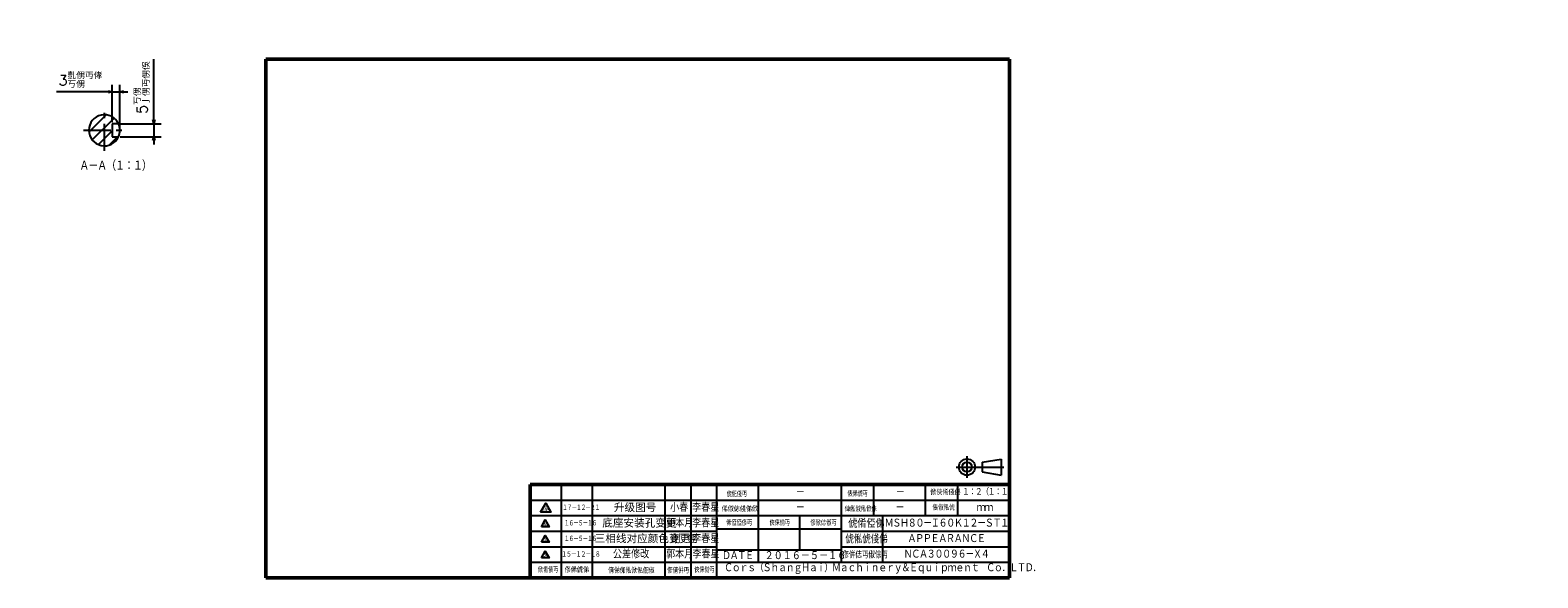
# Model space of a CAD drawing. Header units: millimetres. Extents: x -132 to 793, y -531 to 158.
# Tile 1 of 26: x -111 to 471, y -531 to -320. Entities that reach past the tile are written whole.
import ezdxf
from ezdxf.enums import TextEntityAlignment as Align

# ---------------------------------------------------------------- set-up
doc = ezdxf.new("R2010")
doc.units = ezdxf.units.MM
doc.header["$LTSCALE"] = 0.330709
doc.linetypes.add('CENTER', pattern=[50.8, 31.75, -6.35, 6.35, -6.35])
for name, color, linetype in [('NoLayerName_001', 7, 'Continuous'), ('NoLayerName_002', 7, 'Continuous'), ('NoLayerName_003', 7, 'Continuous')]:
    doc.layers.add(name, color=color, linetype=linetype)
doc.styles.get("Standard").update_dxf_attribs({"font": 'txt', "bigfont": 'extfont2'})
doc.dimstyles.get("Standard").update_dxf_attribs({"dimtxt": 2.5, "dimasz": 2.5, "dimexe": 1.25, "dimexo": 0.625, "dimtad": 1, "dimzin": 0, "dimdsep": 46, "dimtxsty": 'Standard', "dimcen": 2.5, "dimadec": 0, "dimazin": 0, "dimtfac": 0.75, "dimtmove": 0, "dimatfit": 3, "dimfxl": 1, "dimarcsym": 0})

# ---------------------------------------------------------------- blocks, each defined once
blk = doc.blocks.new('_OPEN30')
at = {"color": 0, "linetype": 'ByBlock', "lineweight": -2}
for p, q in [((-1, 0.267949), (0, 0)), ((0, 0), (-1, -0.267949)), ((0, 0), (-1, 0))]:
    blk.add_line(p, q, dxfattribs=at)
blk = doc.blocks.new('*D41')
at = {"layer": 'Defpoints', "color": 0}
for p in [(-75.94, -344.09), (-78.94, -356.36), (-75.94, -358.86)]:
    blk.add_point(p, dxfattribs=at)
at = {"layer": 'NoLayerName_001', "color": 0, "linetype": 'Continuous', "lineweight": 25}
for p, q in [((-78.94, -355.73), (-78.94, -341.29)), ((-75.94, -358.23), (-75.94, -341.29)), ((-78.94, -344.09), (-100.43, -344.09)), ((-80.44, -344.09), (-81.94, -344.09)), ((-78.94, -344.09), (-75.94, -344.09)), ((-74.44, -344.09), (-72.94, -344.09))]:
    blk.add_line(p, q, dxfattribs=at)
at = {"layer": 'NoLayerName_001', "color": 0, "lineweight": 25, "xscale": 1.5, "yscale": 1.5, "zscale": 1.5}
blk.add_blockref('_OPEN30', (-78.94, -344.09), dxfattribs=at)
at = {"layer": 'NoLayerName_001', "color": 0, "lineweight": 25, "xscale": 1.5, "yscale": 1.5, "zscale": 1.5, "rotation": 180}
blk.add_blockref('_OPEN30', (-75.94, -344.09), dxfattribs=at)
at = {"layer": 'NoLayerName_001', "color": 0, "lineweight": 25, "insert": (-91.19, -339.59), "char_height": 4, "attachment_point": 5}
blk.add_mtext('\\A1;3{{\\H0.60x;\\A1;\\S亄侽丏侾^ 丂侽;}}', dxfattribs=at)
blk = doc.blocks.new('*D42')
at = {"layer": 'Defpoints', "color": 0}
for p in [(-76.49, -356.36), (-76.49, -361.36), (-62.86, -361.36)]:
    blk.add_point(p, dxfattribs=at)
at = {"layer": 'NoLayerName_001', "color": 0, "linetype": 'Continuous', "lineweight": 25}
for p, q in [((-62.86, -356.36), (-62.86, -331.44)), ((-62.86, -354.86), (-62.86, -353.36)), ((-75.86, -356.36), (-60.06, -356.36)), ((-62.86, -356.36), (-62.86, -361.36)), ((-75.86, -361.36), (-60.06, -361.36)), ((-62.86, -362.86), (-62.86, -364.36))]:
    blk.add_line(p, q, dxfattribs=at)
at = {"layer": 'NoLayerName_001', "color": 0, "lineweight": 25, "xscale": 1.5, "yscale": 1.5, "zscale": 1.5}
for p, rotation in [((-62.86, -356.36), 270), ((-62.86, -361.36), 90)]:
    blk.add_blockref('_OPEN30', p, dxfattribs=dict(at, rotation=rotation))
at = {"layer": 'NoLayerName_001', "color": 0, "lineweight": 25, "insert": (-67.36, -342.4), "char_height": 4, "attachment_point": 5, "rotation": 90}
blk.add_mtext('\\A1;5{{\\H0.60x;\\A1;\\S丂侽^ 亅侽丏侽俁;}}', dxfattribs=at)
blk = doc.blocks.new('SX_DeltaSymbol')
at = {"color": 0, "linetype": 'ByBlock', "lineweight": -2}
blk.add_lwpolyline([(-0.5, -0.29), (0, 0.58), (0.5, -0.29)], close=True, dxfattribs=at)
blk.add_attdef('僨儖僞暥帤', text='', height=0.4).set_placement((0, 0), align=Align.MIDDLE)
blk = doc.blocks.new('ETC_0001')
at = {"color": 7, "linetype": 'Continuous', "lineweight": 25}
for p, q in [((4.17, 8.33), (4.17, 0)), ((10.01, 6.04), (17.31, 7.29)), ((10.01, 6.04), (10.01, 2.29)), ((17.31, 7.29), (17.31, 1.04)), ((0, 4.17), (18.35, 4.17)), ((10.01, 2.29), (17.31, 1.04))]:
    blk.add_line(p, q, dxfattribs=at)
for radius in [3.13, 1.88]:
    blk.add_circle((4.17, 4.17), radius, dxfattribs=at)
blk = doc.blocks.new('ETC_0002')
at = {"color": 7, "linetype": 'Continuous', "lineweight": 25, "width": 0.714286}
blk.add_text('俢倂俧丏\\M+198E6倧丏', height=2.5, dxfattribs=at).set_placement((0, 0))
blk = doc.blocks.new('ETC_0003')
at = {"color": 7, "linetype": 'Continuous', "lineweight": 25, "width": 0.777778}
blk.add_text('\\M+1FA76俬\\M+1FA76俴\\M+198DD', height=3, dxfattribs=at).set_placement((0, 0))
blk = doc.blocks.new('ETC_0004')
at = {"color": 7, "linetype": 'Continuous', "lineweight": 25, "width": 0.833333}
blk.add_text('\\M+1FA76倄俹\\M+198DD', height=3, dxfattribs=at).set_placement((0, 0))
blk = doc.blocks.new('ETC_0005')
at = {"color": 7, "linetype": 'Continuous', "lineweight": 25, "width": 0.722222}
blk.add_text('俢俽俧\\M+198E6丏', height=2, dxfattribs=at).set_placement((0, 0))
blk = doc.blocks.new('ETC_0006')
at = {"color": 7, "linetype": 'Continuous', "lineweight": 25, "width": 0.694444}
blk.add_text('俠俫俲丏', height=2, dxfattribs=at).set_placement((0, 0))
blk = doc.blocks.new('ETC_0007')
at = {"color": 7, "linetype": 'Continuous', "lineweight": 25, "width": 0.722222}
blk.add_text('俙俹俹俢丏', height=2, dxfattribs=at).set_placement((0, 0))
blk = doc.blocks.new('ETC_0008')
at = {"color": 7, "linetype": 'Continuous', "lineweight": 25, "width": 0.694444}
blk.add_text('俽倄\\M+19555丏', height=2, dxfattribs=at).set_placement((0, 0))
blk = doc.blocks.new('ETC_0009')
at = {"color": 7, "linetype": 'Continuous', "lineweight": 25, "width": 0.833333}
blk.add_text('俢俙\\M+1FA76\\M+198DD', height=2, dxfattribs=at).set_placement((0, 0))
blk = doc.blocks.new('ETC_0010')
at = {"color": 7, "linetype": 'Continuous', "lineweight": 25, "width": 0.798611}
blk.add_text('俼\\M+198DD倁俬俽俬俷\\M+198E6', height=2, dxfattribs=at).set_placement((0, 0))
blk = doc.blocks.new('ETC_0011')
at = {"color": 7, "linetype": 'Continuous', "lineweight": 25, "width": 0.763889}
blk.add_text('俢俼倂丏', height=2, dxfattribs=at).set_placement((0, 0))
blk = doc.blocks.new('ETC_0012')
at = {"color": 7, "linetype": 'Continuous', "lineweight": 25, "width": 0.694444}
blk.add_text('俠俫俲丏', height=2, dxfattribs=at).set_placement((0, 0))
blk = doc.blocks.new('ETC_0013')
at = {"color": 7, "linetype": 'Continuous', "lineweight": 25, "width": 0.694444}
blk.add_text('\\M+1FA76俷俴丏', height=2, dxfattribs=at).set_placement((0, 0))
blk = doc.blocks.new('ETC_0014')
at = {"color": 7, "linetype": 'Continuous', "lineweight": 25, "width": 0.833333}
blk.add_text('俙\\M+198E6俧俴\\M+198DD俽', height=2, dxfattribs=at).set_placement((0, 0))
blk = doc.blocks.new('ETC_0015')
at = {"color": 7, "linetype": 'Continuous', "lineweight": 25, "width": 0.694444}
blk.add_text('\\M+19555俙\\M+1FA76丏', height=2, dxfattribs=at).set_placement((0, 0))
blk = doc.blocks.new('ETC_0016')
at = {"color": 7, "linetype": 'Continuous', "lineweight": 25, "width": 0.740741}
blk.add_text('\\M+198DE俬\\M+198E6俬俽俫', height=2, dxfattribs=at).set_placement((0, 0))
blk = doc.blocks.new('ETC_0017')
at = {"color": 7, "linetype": 'Continuous', "lineweight": 25, "width": 0.833333}
blk.add_text('俽俠俙俴\\M+198DD', height=2, dxfattribs=at).set_placement((0, 0))
blk = doc.blocks.new('ETC_0018')
at = {"color": 7, "linetype": 'Continuous', "lineweight": 25, "width": 0.763889}
blk.add_text('倀\\M+198E6俬\\M+1FA76', height=2, dxfattribs=at).set_placement((0, 0))

msp = doc.modelspace()

# ---------------------------------------------------------------- hatches: boundary and pattern name
at = {"layer": 'NoLayerName_001', "linetype": 'Continuous', "lineweight": 25}
h = msp.add_hatch(dxfattribs=at)
h.set_pattern_fill('ANSI31', scale=0.945)
h.set_pattern_definition([(45, (-82.3654, -358.315), (-2.1216, 2.1216), [])])
edge = h.paths.add_edge_path()
edge.add_line((-78.9397, -356.3557), (-76.4853, -356.3557))
edge.add_line((-78.9397, -361.3557), (-78.9397, -356.3557))
edge.add_line((-76.4853, -361.3557), (-78.9397, -361.3557))
edge.add_arc((-81.9397, -358.8557), 6, 24.6243184, 335.3756816)

# ---------------------------------------------------------------- linework, layer by layer
at = {"layer": 'NoLayerName_001', "color": 7, "linetype": 'Continuous', "lineweight": 50}
for p, q in [((-19.6949, -531.4413), (-19.6949, -331.4413)), ((-19.6949, -331.4413), (267.3051, -331.4413)), ((82.3051, -495.4413), (82.3051, -531.4413)), ((82.3051, -495.4413), (267.3051, -495.4413)), ((267.3051, -531.4413), (-19.6949, -531.4413))]:
    msp.add_line(p, q, dxfattribs=at)
at = {"layer": 'NoLayerName_001', "color": 8, "linetype": 'CENTER', "lineweight": 25}
for p, q in [((-81.9397, -366.8557), (-81.9397, -350.8557)), ((-89.9397, -358.8557), (-73.9397, -358.8557))]:
    msp.add_line(p, q, dxfattribs=at)
at = {"layer": 'NoLayerName_001', "color": 7, "linetype": 'Continuous', "lineweight": 25}
for p, q in [((-76.4853, -356.3557), (-78.9397, -356.3557)), ((-78.9397, -356.3557), (-78.9397, -361.3557)), ((-78.9397, -361.3557), (-76.4853, -361.3557))]:
    msp.add_line(p, q, dxfattribs=at)
for start, end in [(24.6243184, 335.3756816), (335.3756816, 24.6243184), (21.3032544, 24.6243184), (335.3756816, 339.858928)]:
    msp.add_arc((-81.9397, -358.8557), 6, start, end, dxfattribs=at)
at = {"layer": 'NoLayerName_002', "color": 7, "linetype": 'Continuous', "lineweight": 50}
msp.add_line((267.3051, -331.4413), (267.3051, -531.4413), dxfattribs=at)
at = {"layer": 'NoLayerName_003', "color": 7, "linetype": 'Continuous', "lineweight": 25}
for p, q in [((82.3051, -495.4413), (267.3051, -495.4413)), ((94.3051, -495.4413), (94.3051, -531.4413)), ((106.3051, -495.4413), (106.3051, -531.4413)), ((134.3051, -495.4413), (134.3051, -531.4413)), ((144.3051, -495.4413), (144.3051, -531.4413)), ((154.3051, -495.4413), (154.3051, -531.4413)), ((170.3051, -495.4413), (170.3051, -525.5942)), ((202.3051, -495.4413), (202.3051, -525.4413)), ((214.8051, -495.4413), (214.8051, -507.4413)), ((234.8051, -495.4413), (234.8051, -507.4413)), ((247.3051, -495.4413), (247.3051, -507.4413)), ((82.3051, -501.4413), (267.3051, -501.4413)), ((82.3051, -507.4413), (267.3051, -507.4413)), ((186.3051, -507.5942), (186.3051, -520.5942)), ((218.3051, -507.4413), (218.3051, -525.4413)), ((82.3051, -513.4413), (154.3051, -513.4413)), ((154.3051, -512.5942), (202.3051, -512.5942)), ((202.3051, -513.4413), (267.3051, -513.4413)), ((82.3051, -519.4413), (154.3051, -519.4413)), ((154.3051, -520.5942), (202.3051, -520.5942)), ((202.3051, -519.4413), (267.3051, -519.4413)), ((82.3051, -525.4413), (154.3051, -525.4413)), ((154.4066, -525.4413), (267.3051, -525.4413))]:
    msp.add_line(p, q, dxfattribs=at)

# ---------------------------------------------------------------- block references
at = {"color": 0}
for name, p in [('ETC_0001', (246.7195, -492.9136)), ('ETC_0013', (158.2071, -500.2262)), ('ETC_0015', (204.8135, -500.0671)), ('ETC_0017', (236.7561, -499.5102)), ('ETC_0014', (156.2561, -505.9477)), ('ETC_0016', (203.6987, -505.9477)), ('ETC_0018', (237.5923, -505.3907)), ('ETC_0007', (157.9281, -511.2649)), ('ETC_0006', (174.764, -511.2649)), ('ETC_0005', (190.4853, -511.2649)), ('ETC_0004', (205.0913, -512.1117)), ('ETC_0003', (203.9769, -518.1117)), ('ETC_0002', (202.8624, -523.8901)), ('ETC_0008', (85.3707, -529.3903)), ('ETC_0009', (95.6986, -529.3902)), ('ETC_0010', (112.4362, -529.6688)), ('ETC_0011', (135.1411, -529.6687)), ('ETC_0012', (145.6984, -529.3903))]:
    msp.add_blockref(name, p, dxfattribs=at)
at = {"layer": 'NoLayerName_001', "color": 7, "linetype": 'Continuous', "lineweight": 25}
ref = msp.add_blockref('SX_DeltaSymbol', (88.3636, -505.0273), dxfattribs=dict(at, xscale=4, yscale=4, zscale=4))
ref.add_attrib('僨儖僞暥帤', '\\M+18C57', dxfattribs={"layer": '0', "color": 7, "linetype": 'Continuous', "lineweight": 25, "height": 2}).set_placement((88.3636, -505.0273), align=Align.MIDDLE)
ref = msp.add_blockref('SX_DeltaSymbol', (88.1704, -510.8794), dxfattribs=dict(at, xscale=3, yscale=3, zscale=3))
ref.add_attrib('僨儖僞暥帤', '俁', dxfattribs={"layer": '0', "color": 7, "linetype": 'Continuous', "lineweight": 25, "height": 1.5}).set_placement((88.1704, -510.8794), align=Align.MIDDLE)
ref = msp.add_blockref('SX_DeltaSymbol', (88.1704, -516.8794), dxfattribs=dict(at, xscale=3, yscale=3, zscale=3))
ref.add_attrib('僨儖僞暥帤', '俀', dxfattribs={"layer": '0', "color": 7, "linetype": 'Continuous', "lineweight": 25, "height": 1.5}).set_placement((88.1704, -516.8794), align=Align.MIDDLE)
ref = msp.add_blockref('SX_DeltaSymbol', (88.1704, -522.8794), dxfattribs=dict(at, xscale=3, yscale=3, zscale=3))
ref.add_attrib('僨儖僞暥帤', '侾', dxfattribs={"layer": '0', "color": 7, "linetype": 'Continuous', "lineweight": 25, "height": 1.5}).set_placement((88.1704, -522.8794), align=Align.MIDDLE)

# ---------------------------------------------------------------- texts
at = {"layer": 'NoLayerName_001', "color": 7, "lineweight": 25}
for s, insert, char_height, attachment_point in [('\\A1;\\W0.8333;\\T0.9000;\\M+18260\\M+1817C\\M+18260\\M+18169\\M+18250\\M+18146\\M+18250\\M+1816A', (-91.5943, -372.5169), 4, 4), ('\\A1;\\W0.7500;\\T0.7778;\\M+18250\\M+18256\\M+1817C\\M+18250\\M+18251\\M+1817C\\M+18251\\M+18250', (94.7434, -504.4413), 2, 4), ('\\A1;\\W0.8333;\\M+18FAC\\M+18F74', (136.3559, -504.4413), 3, 4), ('\\A1;\\W0.8333;\\M+1979B\\M+18F74\\M+190AF', (144.8559, -504.4413), 3, 4), ('\\A1;\\W0.7500;\\T0.7778;\\M+18250\\M+18255\\M+1817C\\M+18254\\M+1817C\\M+18250\\M+18255', (95.4434, -510.4413), 2, 4), ('\\A1;\\W0.8333;\\T0.8000;\\M+1826C\\M+18272\\M+18267\\M+18257\\M+1824F\\M+1817C\\M+18268\\M+18255\\M+1824F\\M+1826A\\M+18250\\M+18251\\M+1817C\\M+18272\\M+18273\\M+18250', (242.8988, -510.4822), 3, 5), ('\\A1;\\W0.8333;\\M+18A73\\M+1967B\\M+18C8E', (134.8051, -510.4413), 3, 4), ('\\A1;\\W0.8333;\\M+1979B\\M+18F74\\M+190AF', (144.8559, -510.4413), 3, 4), ('\\A1;\\W0.7500;\\T0.7778;\\M+18250\\M+18255\\M+1817C\\M+18254\\M+1817C\\M+18250\\M+18255', (95.4434, -516.4413), 2, 4), ('\\A1;\\W0.8333;\\M+1979B\\M+18F74\\M+190AF', (144.8559, -516.4413), 3, 4), ('\\A1;\\W0.8333;\\T0.8000;\\M+18260\\M+1826F\\M+1826F\\M+18264\\M+18260\\M+18271\\M+18260\\M+1826D\\M+18262\\M+18264', (242.8051, -516.4413), 3, 5), ('\\A1;\\W0.7778;\\T0.7500;\\M+18250\\M+18254\\M+1817C\\M+18250\\M+18251\\M+1817C\\M+18250\\M+18257', (94.4051, -522.4413), 2, 4), ('\\A1;\\W0.8333;\\M+18CF6\\M+18DB7\\M+18F43\\M+189FC', (114.3051, -522.4413), 3, 4), ('\\A1;\\W0.8333;\\M+18A73\\M+1967B\\M+18C8E', (134.8051, -522.4413), 3, 4), ('\\A1;\\W0.8333;\\M+1979B\\M+18F74\\M+190AF', (144.9574, -522.4413), 3, 4), ('\\A1;\\W0.8333;\\T0.8000;\\M+1826D\\M+18262\\M+18260\\M+18252\\M+1824F\\M+1824F\\M+18258\\M+18255\\M+1817C\\M+18277\\M+18253', (242.8051, -522.4413), 3, 5), ('\\A1;\\W0.8333;\\M+18251\\M+1824F\\M+18250\\M+18255\\M+1817C\\M+18254\\M+1817C\\M+18250\\M+18255', (172.8051, -523.0178), 3, 4), ('\\A1;\\W0.8333;\\T0.8000;\\M+18262\\M+1828F\\M+18292\\M+18293\\M+18169\\M+18272\\M+18288\\M+18281\\M+1828E\\M+18287\\M+18267\\M+18281\\M+18289\\M+1816A\\M+1826C\\M+18281\\M+18283\\M+18288\\M+18289\\M+1828E\\M+18285\\M+18292\\M+18299\\M+18195\\M+18264\\M+18291\\M+18295\\M+18289\\M+18290\\M+1828D\\M+18285\\M+1828E\\M+18294\\M+18140\\M+18262\\M+1828F\\M+18144\\M+1826B\\M+18273\\M+18263\\M+18144', (157.1422, -529.9551), 3, 7)]:
    msp.add_mtext(s, dxfattribs=dict(at, insert=insert, char_height=char_height, attachment_point=attachment_point))
at = {"layer": 'NoLayerName_001', "color": 7, "lineweight": 50, "char_height": 3, "attachment_point": 4}
for s, insert in [('\\f宋体|b0|c134|p2;\\A1;升级图号', (114.664, -504.4413)), ('\\f宋体|b0|c134|p2;\\A1;底座安装孔变更', (110.1809, -510.4413)), ('\\f宋体|b0|c134|p2;\\A1;三相线对应颜色变更', (107.2518, -516.4413)), ('\\f仿宋|b0|c134|p49;\\A1;谢 金', (136.3548, -516.4413))]:
    msp.add_mtext(s, dxfattribs=dict(at, insert=insert))
at = {"layer": 'NoLayerName_003', "color": 7, "lineweight": 25}
for s, insert, char_height, attachment_point in [('\\A1;\\W0.8333;\\T0.8000;\\M+1817C', (184.8051, -498.4413), 3, 4), ('\\A1;\\W0.8333;\\M+1817C', (223.4193, -498.4413), 3, 4), ('\\A1;\\W0.8333;\\T0.8000;\\M+18250\\M+18146\\M+18251\\M+18169\\M+18250\\M+18146\\M+18250\\M+1816A', (249.0551, -498.4413), 2.5, 4), ('\\A1;\\W0.8333;\\T0.8000;\\M+1817C', (184.8051, -504.4413), 3, 4), ('\\A1;\\W0.8333;\\T0.8000;\\M+1817C', (223.3051, -504.4413), 3, 4), ('\\A1;\\W0.8333;\\T0.8000;\\M+1828D\\M+1828D', (254.6051, -504.4413), 3, 4), ('\\A1;\\W0.8333;\\T0.8000;\\M+18263\\M+18260\\M+18273\\M+18264', (162.3051, -523.0178), 3, 5)]:
    msp.add_mtext(s, dxfattribs=dict(at, insert=insert, char_height=char_height, attachment_point=attachment_point))

# ---------------------------------------------------------------- dimensions: what is measured, and where the dimension line sits
at = {"layer": 'NoLayerName_001', "color": 7, "linetype": 'Continuous', "lineweight": 25}
dim = msp.add_linear_dim(base=(-62.8645, -361.3557), p1=(-76.4853, -356.3557), p2=(-76.4853, -361.3557), angle=270, dimstyle='Standard', override={"dimtxt": 4, "dimasz": 1.5, "dimexe": 2.8, "dimgap": 1, "dimdec": 3, "dimzin": 8, "dimpost": '<>{{\\H0.60x;\\A1;\\S丂侽^ 亅侽丏侽俁;}}', "dimblk": 'OPEN30', "dimclrd": 0, "dimclre": 0, "dimclrt": 0, "dimtp": 0, "dimtm": 0, "dimtfac": 0.6, "dimtolj": 1, "dimlwd": 25, "dimlwe": 25}, dxfattribs=at)
dim.commit()
dim.dimension.update_dxf_attribs({"geometry": '*D42', "text_midpoint": (-62.8645, -342.3985), "dimtype": 160})
dim = msp.add_linear_dim(base=(-75.9397, -344.0869), p1=(-78.9397, -356.3557), p2=(-75.9397, -358.8557), dimstyle='Standard', override={"dimtxt": 4, "dimasz": 1.5, "dimexe": 2.8, "dimgap": 1, "dimdec": 3, "dimzin": 8, "dimpost": '<>{{\\H0.60x;\\A1;\\S亄侽丏侾^ 丂侽;}}', "dimblk": 'OPEN30', "dimclrd": 0, "dimclre": 0, "dimclrt": 0, "dimtp": 0, "dimtm": 0, "dimtfac": 0.6, "dimtolj": 1, "dimlwd": 25, "dimlwe": 25}, dxfattribs=at)
dim.commit()
dim.dimension.update_dxf_attribs({"geometry": '*D41', "text_midpoint": (-91.1869, -344.0869), "dimtype": 160})

doc.saveas('drawing.dxf')
